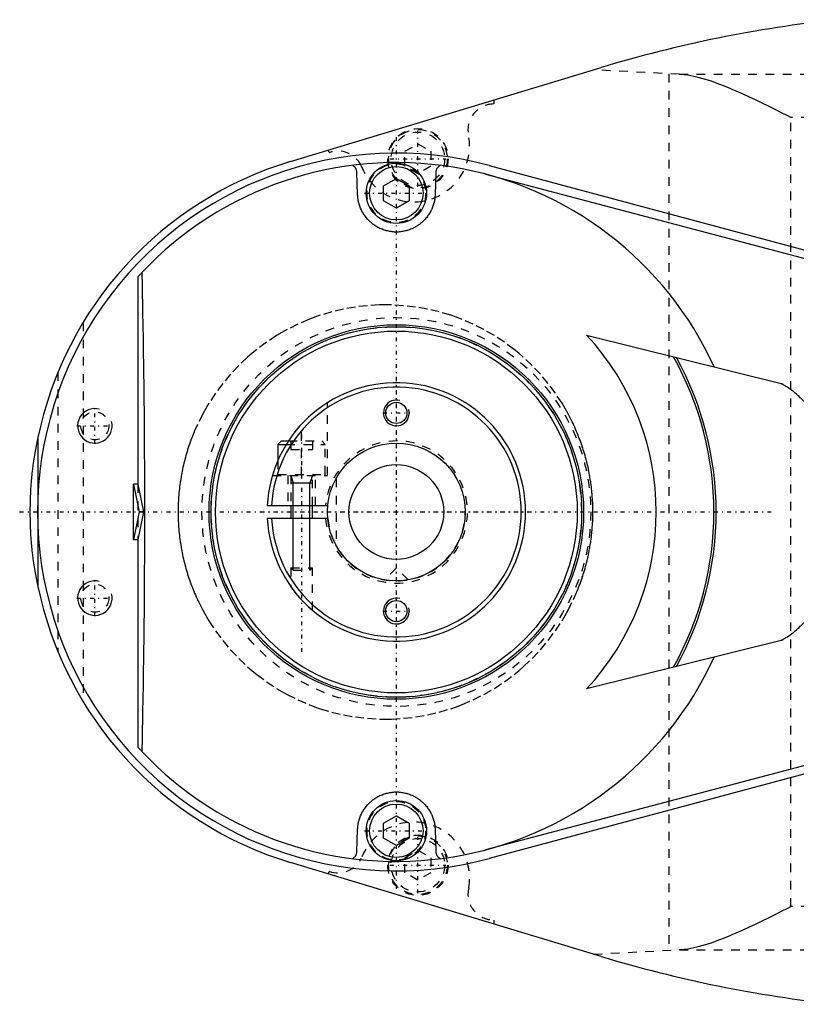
# Model space of a CAD drawing. Extents: x -394 to 171, y -70 to 70.
# Tile 1 of 5: x -394 to -304, y -57 to 57. Entities that reach past the tile are written whole.
import ezdxf

# ---------------------------------------------------------------- set-up
doc = ezdxf.new("R2010")
doc.units = 0
doc.linetypes.add('CENTER', pattern=[1.5, 0.45, -0.5, 0.05, -0.5])
doc.linetypes.add('DASHED', pattern=[2, 1, -1])
for name, color, linetype in [('AM_0', 7, 'CONTINUOUS'), ('AM_10', 7, 'CONTINUOUS'), ('AM_3', 7, 'DASHED'), ('AM_7', 7, 'CENTER')]:
    doc.layers.add(name, color=color, linetype=linetype)

msp = doc.modelspace()

# ---------------------------------------------------------------- linework, layer by layer
at = {"layer": 'AM_0', "color": 7, "linetype": 'CONTINUOUS'}
for p, q in [((-362.3, 40.68), (-326.23, 51.58)), ((-339.22, 40.23), (-292.41, 27.68)), ((-354.5, 36.87), (-354.57, 39.39)), ((-345.43, 39.39), (-345.5, 36.87)), ((-339.65, 39.22), (-292.45, 26.75)), ((-351.5, 37.87), (-350, 38.73)), ((-351.5, 36.13), (-351.5, 37.87)), ((-350, 38.73), (-348.5, 37.87)), ((-348.5, 37.87), (-348.5, 36.13)), ((-350, 35.27), (-351.5, 36.13)), ((-348.5, 36.13), (-350, 35.27)), ((-380, 27.3), (-379.55, 27.78)), ((-380, 27.3), (-380, 3.23)), ((-327.92, 20.54), (-305.34, 14.91)), ((-391.64, 8.48), (-391.64, 0.16)), ((-363.35, 8.25), (-363.75, 7.85)), ((-363.35, 8.25), (-362.53, 8.25)), ((-363.75, 7.85), (-363.75, 5.99)), ((-363.75, 7.85), (-362.78, 7.85)), ((-380.5, -3.23), (-380.5, 3.23)), ((-380, 3.23), (-380.5, 3.23)), ((-380.5, 3.23), (-379.87, 0)), ((-380, 3.23), (-379.37, 0)), ((-379.87, 0), (-380.5, -3.23)), ((-379.37, 0), (-379.87, 0)), ((-364.98, 0.75), (-357.96, 0.75)), ((-362.25, 0.75), (-362.25, -0.75)), ((-359.75, -0.75), (-359.75, 0.75)), ((-391.64, -0.16), (-391.64, -8.48)), ((-379.37, 0), (-380, -3.23)), ((-357.96, -0.75), (-364.98, -0.75)), ((-380, -3.23), (-380.5, -3.23)), ((-380, -3.23), (-380, -27.3)), ((-305.34, -14.91), (-327.92, -20.54)), ((-379.55, -27.78), (-380, -27.3)), ((-292.45, -26.75), (-339.65, -39.22)), ((-292.41, -27.68), (-339.22, -40.23)), ((-351.5, -36.13), (-350, -35.27)), ((-350, -35.27), (-348.5, -36.13)), ((-351.5, -37.87), (-351.5, -36.13)), ((-348.5, -36.13), (-348.5, -37.87)), ((-354.57, -39.39), (-354.5, -36.87)), ((-345.5, -36.87), (-345.43, -39.39)), ((-350, -38.73), (-351.5, -37.87)), ((-348.5, -37.87), (-350, -38.73)), ((-326.23, -51.58), (-362.3, -40.68))]:
    msp.add_line(p, q, dxfattribs=at)
for points in [[(-354.57, 39.39, 0), (-354.57, 39.42, 0), (-354.58, 39.47, 0), (-354.58, 39.53, 0), (-354.59, 39.56, 0), (-354.6, 39.58, 0), (-354.61, 39.64, 0), (-354.63, 39.69, 0), (-354.65, 39.75, 0), (-354.67, 39.8, 0), (-354.7, 39.85, 0), (-354.71, 39.87, 0), (-354.73, 39.9, 0), (-354.76, 39.95, 0), (-354.8, 39.99, 0), (-354.83, 40.04, 0), (-354.87, 40.08, 0), (-354.92, 40.12, 0), (-354.94, 40.14, 0), (-354.97, 40.16, 0), (-355.01, 40.19, 0), (-355.07, 40.22, 0), (-355.09, 40.24, 0)], [(-344.91, 40.24, 0), (-344.93, 40.22, 0), (-344.99, 40.19, 0), (-345.04, 40.16, 0), (-345.06, 40.14, 0), (-345.08, 40.12, 0), (-345.12, 40.08, 0), (-345.17, 40.04, 0), (-345.2, 39.99, 0), (-345.24, 39.95, 0), (-345.27, 39.9, 0), (-345.29, 39.87, 0), (-345.3, 39.85, 0), (-345.33, 39.8, 0), (-345.35, 39.75, 0), (-345.37, 39.69, 0), (-345.39, 39.64, 0), (-345.4, 39.58, 0), (-345.41, 39.56, 0), (-345.42, 39.53, 0), (-345.42, 39.47, 0), (-345.43, 39.42, 0), (-345.43, 39.39, 0)], [(-345.5, 36.87, 0), (-345.5, 36.81, 0), (-345.51, 36.69, 0), (-345.52, 36.57, 0), (-345.53, 36.51, 0), (-345.53, 36.44, 0), (-345.55, 36.32, 0), (-345.57, 36.2, 0), (-345.59, 36.08, 0), (-345.62, 35.96, 0), (-345.65, 35.85, 0), (-345.67, 35.79, 0), (-345.68, 35.73, 0), (-345.72, 35.61, 0), (-345.76, 35.49, 0), (-345.8, 35.38, 0), (-345.85, 35.26, 0), (-345.9, 35.15, 0), (-345.92, 35.09, 0), (-345.95, 35.04, 0), (-346.01, 34.93, 0), (-346.06, 34.82, 0), (-346.09, 34.76, 0), (-346.13, 34.71, 0), (-346.19, 34.6, 0), (-346.26, 34.5, 0), (-346.29, 34.45, 0), (-346.33, 34.4, 0), (-346.4, 34.29, 0), (-346.48, 34.19, 0), (-346.56, 34.1, 0), (-346.65, 34, 0), (-346.73, 33.91, 0), (-346.78, 33.86, 0), (-346.82, 33.82, 0), (-346.91, 33.73, 0), (-347.01, 33.64, 0), (-347.1, 33.56, 0), (-347.21, 33.47, 0), (-347.31, 33.39, 0), (-347.36, 33.36, 0), (-347.41, 33.32, 0), (-347.52, 33.24, 0), (-347.63, 33.17, 0), (-347.75, 33.11, 0), (-347.86, 33.04, 0), (-347.98, 32.98, 0), (-348.04, 32.95, 0), (-348.1, 32.92, 0), (-348.22, 32.87, 0), (-348.34, 32.82, 0), (-348.47, 32.77, 0), (-348.6, 32.72, 0), (-348.72, 32.68, 0), (-348.79, 32.67, 0), (-348.85, 32.65, 0), (-348.99, 32.62, 0), (-349.12, 32.59, 0), (-349.25, 32.56, 0), (-349.39, 32.54, 0), (-349.52, 32.53, 0), (-349.59, 32.52, 0), (-349.66, 32.51, 0), (-349.79, 32.5, 0), (-349.93, 32.5, 0), (-350, 32.5, 0), (-350.07, 32.5, 0), (-350.2, 32.5, 0), (-350.34, 32.51, 0), (-350.41, 32.52, 0), (-350.48, 32.53, 0), (-350.61, 32.54, 0), (-350.75, 32.56, 0), (-350.88, 32.59, 0), (-351.01, 32.62, 0), (-351.15, 32.65, 0), (-351.21, 32.67, 0), (-351.28, 32.68, 0), (-351.4, 32.72, 0), (-351.53, 32.77, 0), (-351.66, 32.82, 0), (-351.78, 32.87, 0), (-351.9, 32.92, 0), (-351.96, 32.95, 0), (-352.02, 32.98, 0), (-352.14, 33.04, 0), (-352.25, 33.11, 0), (-352.37, 33.17, 0), (-352.48, 33.24, 0), (-352.59, 33.32, 0), (-352.64, 33.36, 0), (-352.69, 33.39, 0), (-352.79, 33.47, 0), (-352.89, 33.55, 0), (-352.99, 33.64, 0), (-353.09, 33.73, 0), (-353.18, 33.82, 0), (-353.22, 33.86, 0), (-353.27, 33.91, 0), (-353.35, 34, 0), (-353.44, 34.1, 0), (-353.52, 34.19, 0), (-353.6, 34.29, 0), (-353.67, 34.4, 0), (-353.71, 34.45, 0), (-353.74, 34.5, 0), (-353.81, 34.6, 0), (-353.87, 34.71, 0), (-353.91, 34.76, 0), (-353.94, 34.82, 0), (-353.99, 34.93, 0), (-354.05, 35.04, 0), (-354.08, 35.09, 0), (-354.1, 35.15, 0), (-354.15, 35.26, 0), (-354.2, 35.38, 0), (-354.24, 35.49, 0), (-354.28, 35.61, 0), (-354.32, 35.73, 0), (-354.33, 35.79, 0), (-354.35, 35.85, 0), (-354.38, 35.96, 0), (-354.41, 36.08, 0), (-354.43, 36.2, 0), (-354.45, 36.32, 0), (-354.47, 36.44, 0), (-354.47, 36.51, 0), (-354.48, 36.57, 0), (-354.49, 36.69, 0), (-354.5, 36.81, 0), (-354.5, 36.87, 0)], [(-379.55, 27.78, 0), (-379.52, 26.26, 0), (-379.46, 23.19, 0), (-379.41, 20.09, 0), (-379.39, 18.54, 0), (-379.37, 16.98, 0), (-379.33, 13.86, 0), (-379.29, 10.74, 0), (-379.27, 7.64, 0), (-379.25, 4.55, 0), (-379.24, 1.51, 0), (-379.24, 0, 0), (-379.24, -1.51, 0), (-379.25, -4.55, 0), (-379.27, -7.64, 0), (-379.29, -10.74, 0), (-379.33, -13.86, 0), (-379.37, -16.98, 0), (-379.39, -18.54, 0), (-379.41, -20.09, 0), (-379.46, -23.19, 0), (-379.52, -26.26, 0), (-379.55, -27.78, 0)], [(-302.63, 12.78, 0), (-302.7, 12.85, 0), (-302.83, 12.99, 0), (-302.97, 13.14, 0), (-303.04, 13.21, 0), (-303.11, 13.27, 0), (-303.25, 13.41, 0), (-303.39, 13.54, 0), (-303.54, 13.67, 0), (-303.69, 13.8, 0), (-303.83, 13.92, 0), (-303.91, 13.98, 0), (-303.99, 14.04, 0), (-304.14, 14.15, 0), (-304.3, 14.26, 0), (-304.45, 14.37, 0), (-304.61, 14.48, 0), (-304.77, 14.58, 0), (-304.85, 14.63, 0), (-304.93, 14.68, 0), (-305.09, 14.77, 0), (-305.26, 14.86, 0), (-305.34, 14.91, 0)], [(-392.5, 0, 0), (-392.5, 0.01, 0), (-392.5, 0.02, 0), (-392.5, 0.03, 0), (-392.5, 0.04, 0), (-392.5, 0.05, 0), (-392.5, 0.06, 0), (-392.5, 0.07, 0), (-392.5, 0.09, 0), (-392.5, 0.1, 0), (-392.5, 0.11, 0), (-392.5, 0.12, 0), (-392.5, 0.13, 0), (-392.5, 0.14, 0), (-392.5, 0.15, 0), (-392.5, 0.16, 0), (-392.5, 0.18, 0), (-392.5, 0.19, 0), (-392.5, 0.2, 0), (-392.5, 0.2, 0), (-392.5, 0.22, 0), (-392.5, 0.23, 0), (-392.5, 0.24, 0), (-392.5, 0.24, 0), (-392.5, 0.26, 0), (-392.5, 0.27, 0), (-392.5, 0.28, 0), (-392.5, 0.28, 0), (-392.5, 0.3, 0), (-392.5, 0.31, 0), (-392.5, 0.32, 0), (-392.5, 0.34, 0), (-392.5, 0.35, 0), (-392.5, 0.36, 0), (-392.5, 0.36, 0), (-392.5, 0.38, 0), (-392.5, 0.39, 0), (-392.5, 0.4, 0), (-392.5, 0.42, 0), (-392.5, 0.43, 0), (-392.5, 0.43, 0), (-392.5, 0.44, 0), (-392.5, 0.45, 0), (-392.5, 0.47, 0), (-392.5, 0.48, 0), (-392.5, 0.49, 0), (-392.5, 0.51, 0), (-392.5, 0.51, 0), (-392.5, 0.52, 0), (-392.5, 0.53, 0), (-392.5, 0.55, 0), (-392.5, 0.59, 0), (-392.49, 0.67, 0), (-392.49, 0.71, 0), (-392.49, 0.75, 0), (-392.49, 0.83, 0), (-392.49, 0.91, 0), (-392.49, 0.99, 0), (-392.49, 1.07, 0), (-392.48, 1.15, 0), (-392.48, 1.19, 0), (-392.48, 1.23, 0), (-392.48, 1.3, 0), (-392.48, 1.38, 0), (-392.48, 1.42, 0), (-392.47, 1.46, 0), (-392.47, 1.54, 0), (-392.47, 1.62, 0), (-392.47, 1.66, 0), (-392.47, 1.7, 0), (-392.46, 1.78, 0), (-392.46, 1.86, 0), (-392.46, 1.94, 0), (-392.45, 2.02, 0), (-392.45, 2.09, 0), (-392.45, 2.13, 0), (-392.44, 2.17, 0), (-392.44, 2.25, 0), (-392.44, 2.33, 0), (-392.42, 2.61, 0), (-392.39, 3.08, 0), (-392.35, 3.55, 0), (-392.31, 4.03, 0), (-392.29, 4.26, 0), (-392.26, 4.5, 0), (-392.21, 4.97, 0), (-392.15, 5.44, 0), (-391.91, 7.08, 0), (-391.64, 8.48, 0)], [(-391.64, -8.48, 0), (-391.91, -7.08, 0), (-392.15, -5.44, 0), (-392.21, -4.97, 0), (-392.26, -4.5, 0), (-392.29, -4.26, 0), (-392.31, -4.03, 0), (-392.35, -3.55, 0), (-392.39, -3.08, 0), (-392.42, -2.61, 0), (-392.45, -2.13, 0), (-392.46, -1.86, 0), (-392.46, -1.78, 0), (-392.47, -1.7, 0), (-392.47, -1.66, 0), (-392.47, -1.62, 0), (-392.47, -1.54, 0), (-392.47, -1.46, 0), (-392.48, -1.42, 0), (-392.48, -1.38, 0), (-392.48, -1.3, 0), (-392.48, -1.23, 0), (-392.48, -1.19, 0), (-392.48, -1.15, 0), (-392.49, -1.07, 0), (-392.49, -0.99, 0), (-392.49, -0.91, 0), (-392.49, -0.83, 0), (-392.49, -0.75, 0), (-392.49, -0.71, 0), (-392.49, -0.67, 0), (-392.5, -0.59, 0), (-392.5, -0.55, 0), (-392.5, -0.53, 0), (-392.5, -0.52, 0), (-392.5, -0.51, 0), (-392.5, -0.51, 0), (-392.5, -0.49, 0), (-392.5, -0.48, 0), (-392.5, -0.47, 0), (-392.5, -0.45, 0), (-392.5, -0.44, 0), (-392.5, -0.43, 0), (-392.5, -0.43, 0), (-392.5, -0.42, 0), (-392.5, -0.4, 0), (-392.5, -0.39, 0), (-392.5, -0.38, 0), (-392.5, -0.36, 0), (-392.5, -0.36, 0), (-392.5, -0.35, 0), (-392.5, -0.34, 0), (-392.5, -0.32, 0), (-392.5, -0.31, 0), (-392.5, -0.3, 0), (-392.5, -0.28, 0), (-392.5, -0.28, 0), (-392.5, -0.27, 0), (-392.5, -0.26, 0), (-392.5, -0.24, 0), (-392.5, -0.24, 0), (-392.5, -0.23, 0), (-392.5, -0.22, 0), (-392.5, -0.2, 0), (-392.5, -0.2, 0), (-392.5, -0.19, 0), (-392.5, -0.18, 0), (-392.5, -0.16, 0), (-392.5, -0.15, 0), (-392.5, -0.14, 0), (-392.5, -0.13, 0), (-392.5, -0.12, 0), (-392.5, -0.11, 0), (-392.5, -0.1, 0), (-392.5, -0.09, 0), (-392.5, -0.07, 0), (-392.5, -0.06, 0), (-392.5, -0.05, 0), (-392.5, -0.04, 0), (-392.5, -0.03, 0), (-392.5, -0.02, 0), (-392.5, -0.01, 0), (-392.5, 0, 0)], [(-359.75, -11.4, 0), (-359.75, -11.4, 0), (-359.75, -11.4, 0), (-359.75, -11.39, 0), (-359.76, -11.39, 0), (-359.76, -11.39, 0), (-359.77, -11.39, 0), (-359.77, -11.38, 0), (-359.78, -11.37, 0), (-359.79, -11.36, 0), (-359.81, -11.35, 0), (-359.81, -11.34, 0), (-359.82, -11.34, 0), (-359.84, -11.32, 0), (-359.85, -11.31, 0), (-359.87, -11.29, 0), (-359.89, -11.28, 0), (-359.91, -11.26, 0), (-359.92, -11.25, 0), (-359.93, -11.24, 0), (-359.95, -11.22, 0), (-359.98, -11.2, 0), (-359.99, -11.19, 0), (-360, -11.18, 0), (-360.02, -11.16, 0), (-360.05, -11.14, 0), (-360.06, -11.13, 0), (-360.07, -11.11, 0), (-360.1, -11.09, 0), (-360.13, -11.07, 0), (-360.15, -11.04, 0), (-360.18, -11.02, 0), (-360.21, -10.99, 0), (-360.22, -10.98, 0), (-360.24, -10.96, 0), (-360.27, -10.94, 0), (-360.3, -10.91, 0), (-360.33, -10.88, 0), (-360.36, -10.85, 0), (-360.39, -10.82, 0), (-360.4, -10.81, 0), (-360.42, -10.79, 0), (-360.45, -10.76, 0), (-360.48, -10.73, 0), (-360.51, -10.7, 0), (-360.55, -10.67, 0), (-360.58, -10.64, 0), (-360.59, -10.62, 0), (-360.61, -10.6, 0), (-360.64, -10.57, 0), (-360.67, -10.54, 0), (-360.71, -10.51, 0), (-360.74, -10.47, 0), (-360.77, -10.44, 0), (-360.79, -10.42, 0), (-360.8, -10.41, 0), (-360.83, -10.37, 0), (-360.87, -10.34, 0), (-360.9, -10.31, 0), (-360.93, -10.27, 0), (-360.96, -10.24, 0), (-360.97, -10.23, 0), (-360.99, -10.21, 0), (-361.02, -10.18, 0), (-361.05, -10.15, 0), (-361.06, -10.13, 0), (-361.08, -10.11, 0), (-361.11, -10.08, 0), (-361.14, -10.05, 0), (-361.15, -10.03, 0), (-361.17, -10.01, 0), (-361.2, -9.98, 0), (-361.23, -9.94, 0), (-361.26, -9.91, 0), (-361.29, -9.87, 0), (-361.32, -9.84, 0), (-361.34, -9.82, 0), (-361.35, -9.8, 0), (-361.38, -9.77, 0), (-361.41, -9.74, 0), (-361.44, -9.7, 0), (-361.47, -9.67, 0), (-361.5, -9.63, 0), (-361.51, -9.61, 0), (-361.53, -9.6, 0), (-361.56, -9.56, 0), (-361.59, -9.53, 0), (-361.61, -9.49, 0), (-361.64, -9.46, 0), (-361.67, -9.42, 0), (-361.68, -9.41, 0), (-361.7, -9.39, 0), (-361.72, -9.36, 0), (-361.75, -9.32, 0), (-361.78, -9.29, 0), (-361.8, -9.26, 0), (-361.83, -9.23, 0), (-361.84, -9.21, 0), (-361.85, -9.2, 0), (-361.87, -9.17, 0), (-361.9, -9.14, 0), (-361.92, -9.11, 0), (-361.94, -9.08, 0), (-361.96, -9.05, 0), (-361.97, -9.03, 0), (-361.98, -9.02, 0), (-362.01, -8.99, 0), (-362.03, -8.96, 0), (-362.04, -8.95, 0), (-362.05, -8.94, 0), (-362.07, -8.91, 0), (-362.09, -8.88, 0), (-362.1, -8.87, 0), (-362.1, -8.86, 0), (-362.12, -8.83, 0), (-362.14, -8.81, 0), (-362.16, -8.79, 0), (-362.17, -8.77, 0), (-362.18, -8.75, 0), (-362.19, -8.74, 0), (-362.2, -8.73, 0), (-362.21, -8.72, 0), (-362.22, -8.7, 0), (-362.23, -8.69, 0), (-362.23, -8.68, 0), (-362.24, -8.67, 0), (-362.24, -8.67, 0), (-362.25, -8.66, 0), (-362.25, -8.66, 0), (-362.25, -8.66, 0), (-362.25, -8.66, 0)], [(-305.34, -14.91, 0), (-305.26, -14.86, 0), (-305.09, -14.77, 0), (-304.93, -14.68, 0), (-304.85, -14.63, 0), (-304.77, -14.58, 0), (-304.61, -14.48, 0), (-304.45, -14.37, 0), (-304.3, -14.26, 0), (-304.14, -14.15, 0), (-303.99, -14.04, 0), (-303.91, -13.98, 0), (-303.83, -13.92, 0), (-303.69, -13.8, 0), (-303.54, -13.67, 0), (-303.39, -13.54, 0), (-303.25, -13.41, 0), (-303.11, -13.27, 0), (-303.04, -13.21, 0), (-302.97, -13.14, 0), (-302.83, -12.99, 0), (-302.7, -12.85, 0), (-302.63, -12.78, 0)], [(-354.5, -36.87, 0), (-354.5, -36.81, 0), (-354.49, -36.69, 0), (-354.48, -36.57, 0), (-354.47, -36.51, 0), (-354.47, -36.44, 0), (-354.45, -36.32, 0), (-354.43, -36.2, 0), (-354.41, -36.08, 0), (-354.38, -35.96, 0), (-354.35, -35.85, 0), (-354.33, -35.79, 0), (-354.32, -35.73, 0), (-354.28, -35.61, 0), (-354.24, -35.49, 0), (-354.2, -35.38, 0), (-354.15, -35.26, 0), (-354.1, -35.15, 0), (-354.08, -35.09, 0), (-354.05, -35.04, 0), (-353.99, -34.93, 0), (-353.94, -34.82, 0), (-353.91, -34.76, 0), (-353.87, -34.71, 0), (-353.81, -34.6, 0), (-353.74, -34.5, 0), (-353.71, -34.45, 0), (-353.67, -34.4, 0), (-353.6, -34.29, 0), (-353.52, -34.19, 0), (-353.44, -34.1, 0), (-353.35, -34, 0), (-353.27, -33.91, 0), (-353.22, -33.86, 0), (-353.18, -33.82, 0), (-353.09, -33.73, 0), (-352.99, -33.64, 0), (-352.9, -33.56, 0), (-352.79, -33.47, 0), (-352.69, -33.39, 0), (-352.64, -33.36, 0), (-352.59, -33.32, 0), (-352.48, -33.24, 0), (-352.37, -33.17, 0), (-352.25, -33.11, 0), (-352.14, -33.04, 0), (-352.02, -32.98, 0), (-351.96, -32.95, 0), (-351.9, -32.92, 0), (-351.78, -32.87, 0), (-351.66, -32.82, 0), (-351.53, -32.77, 0), (-351.4, -32.72, 0), (-351.28, -32.68, 0), (-351.21, -32.67, 0), (-351.15, -32.65, 0), (-351.01, -32.62, 0), (-350.88, -32.59, 0), (-350.75, -32.56, 0), (-350.61, -32.54, 0), (-350.48, -32.53, 0), (-350.41, -32.52, 0), (-350.34, -32.51, 0), (-350.21, -32.5, 0), (-350.07, -32.5, 0), (-350, -32.5, 0), (-349.93, -32.5, 0), (-349.8, -32.5, 0), (-349.66, -32.51, 0), (-349.59, -32.52, 0), (-349.52, -32.53, 0), (-349.39, -32.54, 0), (-349.25, -32.56, 0), (-349.12, -32.59, 0), (-348.99, -32.62, 0), (-348.85, -32.65, 0), (-348.79, -32.67, 0), (-348.72, -32.68, 0), (-348.6, -32.72, 0), (-348.47, -32.77, 0), (-348.34, -32.82, 0), (-348.22, -32.87, 0), (-348.1, -32.92, 0), (-348.04, -32.95, 0), (-347.98, -32.98, 0), (-347.86, -33.04, 0), (-347.75, -33.11, 0), (-347.63, -33.17, 0), (-347.52, -33.24, 0), (-347.41, -33.32, 0), (-347.36, -33.36, 0), (-347.31, -33.39, 0), (-347.21, -33.47, 0), (-347.11, -33.55, 0), (-347.01, -33.64, 0), (-346.91, -33.73, 0), (-346.82, -33.82, 0), (-346.78, -33.86, 0), (-346.73, -33.91, 0), (-346.65, -34, 0), (-346.56, -34.1, 0), (-346.48, -34.19, 0), (-346.4, -34.29, 0), (-346.33, -34.4, 0), (-346.29, -34.45, 0), (-346.26, -34.5, 0), (-346.19, -34.6, 0), (-346.13, -34.71, 0), (-346.09, -34.76, 0), (-346.06, -34.82, 0), (-346.01, -34.93, 0), (-345.95, -35.04, 0), (-345.92, -35.09, 0), (-345.9, -35.15, 0), (-345.85, -35.26, 0), (-345.8, -35.38, 0), (-345.76, -35.49, 0), (-345.72, -35.61, 0), (-345.68, -35.73, 0), (-345.67, -35.79, 0), (-345.65, -35.85, 0), (-345.62, -35.96, 0), (-345.59, -36.08, 0), (-345.57, -36.2, 0), (-345.55, -36.32, 0), (-345.53, -36.44, 0), (-345.53, -36.51, 0), (-345.52, -36.57, 0), (-345.51, -36.69, 0), (-345.5, -36.81, 0), (-345.5, -36.87, 0)], [(-355.09, -40.24, 0), (-355.07, -40.22, 0), (-355.01, -40.19, 0), (-354.97, -40.16, 0), (-354.94, -40.14, 0), (-354.92, -40.12, 0), (-354.88, -40.08, 0), (-354.83, -40.04, 0), (-354.8, -39.99, 0), (-354.76, -39.95, 0), (-354.73, -39.9, 0), (-354.71, -39.87, 0), (-354.7, -39.85, 0), (-354.67, -39.8, 0), (-354.65, -39.75, 0), (-354.63, -39.69, 0), (-354.61, -39.64, 0), (-354.6, -39.58, 0), (-354.59, -39.56, 0), (-354.58, -39.53, 0), (-354.58, -39.47, 0), (-354.57, -39.42, 0), (-354.57, -39.39, 0)], [(-345.43, -39.39, 0), (-345.43, -39.42, 0), (-345.42, -39.47, 0), (-345.42, -39.53, 0), (-345.41, -39.56, 0), (-345.4, -39.58, 0), (-345.39, -39.64, 0), (-345.37, -39.69, 0), (-345.35, -39.75, 0), (-345.33, -39.8, 0), (-345.3, -39.85, 0), (-345.29, -39.87, 0), (-345.27, -39.9, 0), (-345.24, -39.95, 0), (-345.2, -39.99, 0), (-345.17, -40.04, 0), (-345.13, -40.08, 0), (-345.08, -40.12, 0), (-345.06, -40.14, 0), (-345.04, -40.16, 0), (-344.99, -40.19, 0), (-344.93, -40.22, 0), (-344.91, -40.24, 0)]]:
    msp.add_polyline3d(points, dxfattribs=at)
for centre, radius in [((-350, 37), 3.5), ((-350, 37), 3.1), ((-350, 0), 21.74), ((-350, 0), 21.51), ((-350, 0), 21), ((-350, 11.5), 1.23), ((-350, 0), 8), ((-350, 0), 5.5), ((-350, -11.5), 1.23), ((-350, -37), 3.5), ((-350, -37), 3.1)]:
    msp.add_circle(centre, radius, dxfattribs=at)
for centre, radius, start, end in [((-282.83, -92), 150, 96.1215, 106.8188), ((-350, 0), 41.65, 74.9953, 285.0047), ((-350, 0), 42.5, 106.8188, 168.4858), ((-350, 0), 40.56, 24.5423, 136.7643), ((-350, 0), 30.16, 317.0811, 42.9189), ((-350, 0), 36.87, 330.7387, 29.2613), ((-350, 0), 37.13, 331.1086, 28.8914), ((-350, 0), 15, 182.866, 177.134), ((-350, 0), 14.5, 182.9649, 177.0351), ((-350, 0), 42.5, 191.5142, 253.1812), ((-350, 0), 40.56, 223.2357, 335.4577), ((-282.83, 92), 150, 253.1812, 263.8785)]:
    msp.add_arc(centre, radius, start, end, dxfattribs=at)
at = {"layer": 'AM_10', "color": 7, "linetype": 'CONTINUOUS'}
for p, q in [((-362.25, 4.25), (-361.97, 3.4)), ((-359.75, 4.25), (-360.03, 3.4)), ((-362.25, 3.4), (-359.75, 3.4)), ((-361.97, -6.75), (-361.97, 3.4)), ((-360.03, -6.75), (-360.03, 3.4))]:
    msp.add_line(p, q, dxfattribs=at)
for centre, radius in [((-350, 11.5), 1.5), ((-385, 10), 2), ((-385, -10), 2), ((-350, -11.5), 1.5)]:
    msp.add_arc(centre, radius, 75, 15, dxfattribs=at)
at = {"layer": 'AM_3', "color": 6, "linetype": 'DASHED'}
for p, q in [((-317.14, 50.81), (-327.09, 51.32)), ((-318.36, 50.87), (-318.36, -50.87)), ((-317.14, 50.81), (-224.27, 50.81)), ((-338.69, 47.82), (-338.69, 47.36)), ((-196.02, 45.81), (-304.21, 45.81)), ((-304.21, -45.81), (-304.21, 45.81)), ((-349, 41.87), (-347.5, 42.73)), ((-347.5, 42.73), (-346, 41.87)), ((-357.81, 41.71), (-357.91, 42.01)), ((-349, 40.13), (-349, 41.87)), ((-346, 41.87), (-346, 40.13)), ((-347.5, 39.27), (-349, 40.13)), ((-346, 40.13), (-347.5, 39.27)), ((-386.36, 22), (-386.36, -22)), ((-389.28, 16.22), (-389.28, -16.22)), ((-313.1, 16.84), (-313.11, 16.85)), ((-358, 4.25), (-358, 12.69)), ((-361, 4.25), (-361, 10.2)), ((-362.53, 8.25), (-358.65, 8.25)), ((-362.25, 8.25), (-362.25, 7.25)), ((-359.75, 8.25), (-359.75, 7.25)), ((-358.25, 7.85), (-358.65, 8.25)), ((-362.78, 7.85), (-358.25, 7.85)), ((-362.25, 7.25), (-359.75, 7.25)), ((-358.25, 4.35), (-358.25, 7.85)), ((-363.75, 5.99), (-363.75, 4.35)), ((-364.39, 4.25), (-358, 4.25)), ((-363.75, 4.35), (-358.25, 4.35)), ((-362.6, 4.25), (-362.6, 0.75)), ((-362.25, 4.25), (-362.25, 0.75)), ((-359.75, 0.75), (-359.75, 4.25)), ((-359.4, 0.75), (-359.4, 4.25)), ((-357, 3.87), (-357, -3.87)), ((-380, 3.23), (-380, -3.23)), ((-391.64, 0.16), (-391.64, -0.16)), ((-362.25, -6.47), (-362.25, -8.66)), ((-362.25, -6.47), (-361.97, -6.75)), ((-362.25, -6.47), (-359.75, -6.47)), ((-361.97, -6.75), (-360.03, -6.75)), ((-360.03, -6.75), (-359.75, -6.47)), ((-359.75, -11.4), (-359.75, -6.47)), ((-350, -6.5), (-351.38, -7.88)), ((-348.62, -7.88), (-350, -6.5)), ((-313.11, -16.85), (-313.1, -16.84)), ((-349, -40.13), (-347.5, -39.27)), ((-347.5, -39.27), (-346, -40.13)), ((-349, -41.87), (-349, -40.13)), ((-346, -40.13), (-346, -41.87)), ((-357.91, -42.01), (-357.81, -41.71)), ((-347.5, -42.73), (-349, -41.87)), ((-346, -41.87), (-347.5, -42.73)), ((-196.02, -45.81), (-304.21, -45.81)), ((-338.69, -47.36), (-338.69, -47.82)), ((-327.09, -51.32), (-317.14, -50.81)), ((-317.14, -50.81), (-224.27, -50.81))]:
    msp.add_line(p, q, dxfattribs=at)
for points in [[(-304.21, 45.81, 0), (-304.57, 45.99, 0), (-305.3, 46.35, 0), (-306.04, 46.72, 0), (-306.41, 46.91, 0), (-306.79, 47.09, 0), (-307.55, 47.46, 0), (-308.31, 47.83, 0), (-309.07, 48.18, 0), (-309.83, 48.53, 0), (-310.57, 48.86, 0), (-310.94, 49.02, 0), (-311.31, 49.18, 0), (-312.03, 49.47, 0), (-312.74, 49.74, 0), (-313.42, 49.99, 0), (-314.1, 50.21, 0), (-314.79, 50.41, 0), (-315.13, 50.49, 0), (-315.48, 50.57, 0), (-316.16, 50.7, 0), (-316.55, 50.76, 0), (-316.65, 50.77, 0), (-316.76, 50.78, 0), (-316.82, 50.79, 0), (-316.87, 50.79, 0), (-316.98, 50.8, 0), (-317.09, 50.8, 0), (-317.14, 50.81, 0)], [(-375.34, 0, 0), (-375.34, -0.12, 0), (-375.34, -0.35, 0), (-375.34, -0.58, 0), (-375.33, -0.7, 0), (-375.33, -0.82, 0), (-375.32, -1.05, 0), (-375.31, -1.28, 0), (-375.29, -1.51, 0), (-375.28, -1.75, 0), (-375.26, -1.98, 0), (-375.25, -2.1, 0), (-375.24, -2.21, 0), (-375.22, -2.44, 0), (-375.19, -2.68, 0), (-375.17, -2.91, 0), (-375.14, -3.14, 0), (-375.1, -3.37, 0), (-375.09, -3.49, 0), (-375.07, -3.6, 0), (-375.03, -3.83, 0), (-375, -4.06, 0), (-374.98, -4.18, 0), (-374.96, -4.29, 0), (-374.91, -4.52, 0), (-374.87, -4.75, 0), (-374.84, -4.86, 0), (-374.82, -4.98, 0), (-374.77, -5.2, 0), (-374.72, -5.43, 0), (-374.67, -5.66, 0), (-374.61, -5.89, 0), (-374.55, -6.11, 0), (-374.52, -6.22, 0), (-374.49, -6.34, 0), (-374.43, -6.56, 0), (-374.36, -6.78, 0), (-374.3, -7.01, 0), (-374.23, -7.23, 0), (-374.16, -7.45, 0), (-374.12, -7.56, 0), (-374.08, -7.67, 0), (-374.01, -7.89, 0), (-373.93, -8.11, 0), (-373.85, -8.33, 0), (-373.77, -8.55, 0), (-373.68, -8.77, 0), (-373.64, -8.88, 0), (-373.6, -8.99, 0), (-373.51, -9.2, 0), (-373.42, -9.42, 0), (-373.33, -9.63, 0), (-373.23, -9.84, 0), (-373.14, -10.06, 0), (-373.09, -10.16, 0), (-373.04, -10.27, 0), (-372.94, -10.48, 0), (-372.83, -10.69, 0), (-372.46, -11.41, 0), (-372.12, -12.02, 0), (-371.76, -12.62, 0), (-370.99, -13.79, 0), (-370.15, -14.91, 0), (-369.25, -15.99, 0), (-368.29, -17, 0), (-367.27, -17.96, 0), (-366.74, -18.42, 0), (-366.2, -18.86, 0), (-365.07, -19.7, 0), (-363.9, -20.47, 0), (-363.3, -20.82, 0), (-362.69, -21.17, 0), (-361.44, -21.79, 0), (-360.15, -22.35, 0), (-359.5, -22.6, 0), (-358.84, -22.83, 0), (-357.5, -23.23, 0), (-356.13, -23.55, 0), (-354.75, -23.79, 0), (-353.36, -23.95, 0), (-351.96, -24.04, 0), (-351.26, -24.05, 0), (-350.56, -24.04, 0), (-349.16, -23.95, 0), (-347.77, -23.79, 0), (-346.39, -23.55, 0), (-345.03, -23.23, 0), (-343.69, -22.83, 0), (-343.03, -22.6, 0), (-342.37, -22.35, 0), (-341.09, -21.79, 0), (-339.84, -21.17, 0), (-338.62, -20.47, 0), (-337.45, -19.7, 0), (-336.33, -18.86, 0), (-335.79, -18.42, 0), (-335.26, -17.96, 0), (-334.24, -17, 0), (-333.28, -15.99, 0), (-332.38, -14.91, 0), (-331.54, -13.79, 0), (-330.77, -12.62, 0), (-330.41, -12.02, 0), (-330.07, -11.41, 0), (-329.44, -10.16, 0), (-329.11, -9.42, 0), (-329.02, -9.2, 0), (-328.93, -8.99, 0), (-328.89, -8.88, 0), (-328.84, -8.77, 0), (-328.76, -8.55, 0), (-328.68, -8.33, 0), (-328.6, -8.11, 0), (-328.52, -7.89, 0), (-328.44, -7.67, 0), (-328.41, -7.56, 0), (-328.37, -7.45, 0), (-328.3, -7.23, 0), (-328.23, -7.01, 0), (-328.16, -6.78, 0), (-328.1, -6.56, 0), (-328.03, -6.34, 0), (-328, -6.22, 0), (-327.97, -6.11, 0), (-327.92, -5.89, 0), (-327.86, -5.66, 0), (-327.81, -5.43, 0), (-327.75, -5.2, 0), (-327.71, -4.98, 0), (-327.68, -4.86, 0), (-327.66, -4.75, 0), (-327.61, -4.52, 0), (-327.57, -4.29, 0), (-327.55, -4.18, 0), (-327.53, -4.06, 0), (-327.49, -3.83, 0), (-327.46, -3.6, 0), (-327.44, -3.49, 0), (-327.42, -3.37, 0), (-327.39, -3.14, 0), (-327.36, -2.91, 0), (-327.33, -2.68, 0), (-327.31, -2.44, 0), (-327.29, -2.21, 0), (-327.28, -2.1, 0), (-327.27, -1.98, 0), (-327.25, -1.75, 0), (-327.23, -1.51, 0), (-327.22, -1.28, 0), (-327.21, -1.05, 0), (-327.2, -0.82, 0), (-327.19, -0.7, 0), (-327.19, -0.58, 0), (-327.19, -0.35, 0), (-327.18, -0.12, 0), (-327.18, 0, 0), (-327.18, 0.12, 0), (-327.19, 0.35, 0), (-327.19, 0.58, 0), (-327.19, 0.7, 0), (-327.2, 0.82, 0), (-327.21, 1.05, 0), (-327.22, 1.28, 0), (-327.23, 1.51, 0), (-327.25, 1.75, 0), (-327.27, 1.98, 0), (-327.28, 2.1, 0), (-327.29, 2.21, 0), (-327.31, 2.44, 0), (-327.33, 2.68, 0), (-327.36, 2.91, 0), (-327.39, 3.14, 0), (-327.42, 3.37, 0), (-327.44, 3.49, 0), (-327.46, 3.6, 0), (-327.49, 3.83, 0), (-327.53, 4.06, 0), (-327.55, 4.18, 0), (-327.57, 4.29, 0), (-327.61, 4.52, 0), (-327.66, 4.75, 0), (-327.68, 4.86, 0), (-327.71, 4.98, 0), (-327.75, 5.2, 0), (-327.81, 5.43, 0), (-327.86, 5.66, 0), (-327.92, 5.89, 0), (-327.97, 6.11, 0), (-328, 6.22, 0), (-328.03, 6.34, 0), (-328.1, 6.56, 0), (-328.16, 6.78, 0), (-328.23, 7.01, 0), (-328.3, 7.23, 0), (-328.37, 7.45, 0), (-328.41, 7.56, 0), (-328.44, 7.67, 0), (-328.52, 7.89, 0), (-328.6, 8.11, 0), (-328.68, 8.33, 0), (-328.76, 8.55, 0), (-328.84, 8.77, 0), (-328.89, 8.88, 0), (-328.93, 8.99, 0), (-329.02, 9.2, 0), (-329.11, 9.42, 0), (-329.2, 9.63, 0), (-329.29, 9.84, 0), (-329.39, 10.06, 0), (-329.44, 10.16, 0), (-329.49, 10.27, 0), (-329.59, 10.48, 0), (-329.69, 10.69, 0), (-330.07, 11.41, 0), (-330.41, 12.02, 0), (-330.77, 12.62, 0), (-331.54, 13.79, 0), (-332.38, 14.91, 0), (-333.28, 15.99, 0), (-334.24, 17, 0), (-335.26, 17.96, 0), (-335.79, 18.42, 0), (-336.33, 18.86, 0), (-337.45, 19.7, 0), (-338.62, 20.47, 0), (-339.84, 21.17, 0), (-341.09, 21.79, 0), (-342.37, 22.35, 0), (-343.03, 22.6, 0), (-343.69, 22.83, 0), (-345.03, 23.23, 0), (-346.39, 23.55, 0), (-347.77, 23.79, 0), (-349.16, 23.95, 0), (-350.56, 24.04, 0), (-351.26, 24.05, 0), (-351.96, 24.04, 0), (-353.36, 23.95, 0), (-354.75, 23.79, 0), (-356.13, 23.55, 0), (-357.5, 23.23, 0), (-358.84, 22.83, 0), (-359.5, 22.6, 0), (-360.15, 22.35, 0), (-361.44, 21.79, 0), (-362.69, 21.17, 0), (-363.3, 20.82, 0), (-363.9, 20.47, 0), (-365.07, 19.7, 0), (-366.2, 18.86, 0), (-366.74, 18.42, 0), (-367.27, 17.96, 0), (-368.29, 17, 0), (-369.25, 15.99, 0), (-370.15, 14.91, 0), (-370.99, 13.79, 0), (-371.76, 12.62, 0), (-372.12, 12.02, 0), (-372.46, 11.41, 0), (-373.09, 10.16, 0), (-373.42, 9.42, 0), (-373.51, 9.2, 0), (-373.6, 8.99, 0), (-373.64, 8.88, 0), (-373.68, 8.77, 0), (-373.77, 8.55, 0), (-373.85, 8.33, 0), (-373.93, 8.11, 0), (-374.01, 7.89, 0), (-374.08, 7.67, 0), (-374.12, 7.56, 0), (-374.16, 7.45, 0), (-374.23, 7.23, 0), (-374.3, 7.01, 0), (-374.36, 6.78, 0), (-374.43, 6.56, 0), (-374.49, 6.34, 0), (-374.52, 6.22, 0), (-374.55, 6.11, 0), (-374.61, 5.89, 0), (-374.67, 5.66, 0), (-374.72, 5.43, 0), (-374.77, 5.2, 0), (-374.82, 4.98, 0), (-374.84, 4.86, 0), (-374.87, 4.75, 0), (-374.91, 4.52, 0), (-374.96, 4.29, 0), (-374.98, 4.18, 0), (-375, 4.06, 0), (-375.03, 3.83, 0), (-375.07, 3.6, 0), (-375.09, 3.49, 0), (-375.1, 3.37, 0), (-375.14, 3.14, 0), (-375.17, 2.91, 0), (-375.19, 2.68, 0), (-375.22, 2.44, 0), (-375.24, 2.21, 0), (-375.25, 2.1, 0), (-375.26, 1.98, 0), (-375.28, 1.75, 0), (-375.29, 1.51, 0), (-375.31, 1.28, 0), (-375.32, 1.05, 0), (-375.33, 0.82, 0), (-375.33, 0.7, 0), (-375.34, 0.58, 0), (-375.34, 0.35, 0), (-375.34, 0.12, 0), (-375.34, 0, 0)], [(-317.14, -50.81, 0), (-317.09, -50.8, 0), (-316.98, -50.8, 0), (-316.87, -50.79, 0), (-316.82, -50.79, 0), (-316.76, -50.78, 0), (-316.65, -50.77, 0), (-316.55, -50.76, 0), (-316.16, -50.7, 0), (-315.48, -50.57, 0), (-315.13, -50.49, 0), (-314.79, -50.41, 0), (-314.1, -50.21, 0), (-313.42, -49.99, 0), (-312.74, -49.74, 0), (-312.03, -49.47, 0), (-311.31, -49.18, 0), (-310.94, -49.02, 0), (-310.57, -48.86, 0), (-309.83, -48.53, 0), (-309.07, -48.18, 0), (-308.31, -47.83, 0), (-307.55, -47.46, 0), (-306.79, -47.09, 0), (-306.41, -46.91, 0), (-306.04, -46.72, 0), (-305.3, -46.35, 0), (-304.57, -45.99, 0), (-304.21, -45.81, 0)]]:
    msp.add_polyline3d(points, dxfattribs=at)
for centre, radius in [((-347.5, 41), 3.5), ((-347.5, 41), 3.4), ((-347.5, 41), 3.1), ((-350, 37), 3.4), ((-350, 0), 22.57), ((-350, 0), 21.5), ((-385, 10), 1.62), ((-385, -10), 1.62), ((-350, -37), 3.4), ((-347.5, -41), 3.5), ((-347.5, -41), 3.4), ((-347.5, -41), 3.1)]:
    msp.add_circle(centre, radius, dxfattribs=at)
for centre, radius, start, end in [((-338.69, 44.36), 3, 90, 194.0438), ((-348, 42.5), 6.5, 200.8761, 10.0295), ((-356.78, 38.89), 3, 25.5466, 110), ((-350, 0), 8.25, 185.2159, 174.7841), ((-363.65, 4.35), 0.1, 180, 270), ((-358.35, 4.35), 0.1, 270, 0), ((-350, 0), 8, 185.3794, 0), ((-348, -42.5), 6.5, 349.9705, 159.1239), ((-356.78, -38.89), 3, 250, 334.4534), ((-338.69, -44.36), 3, 165.9562, 270)]:
    msp.add_arc(centre, radius, start, end, dxfattribs=at)
at = {"layer": 'AM_7', "color": 4, "linetype": 'CENTER'}
for p, q in [((-350, -43.73), (-350, 43.73)), ((-347.5, 37.74), (-347.5, 44.26)), ((-350.75, 41), (-344.25, 41)), ((-353.68, 37), (-346.32, 37)), ((-350, -15.75), (-350, 15.75)), ((-385, 7.9), (-385, 12.1)), ((-351.57, 11.5), (-348.43, 11.5)), ((-387.1, 10), (-382.9, 10)), ((-361, 9), (-361, -16.75)), ((-365.75, 0), (-334.25, 0)), ((-393.73, 0), (-306.27, 0)), ((-385, -12.1), (-385, -7.9)), ((-387.1, -10), (-382.9, -10)), ((-351.57, -11.5), (-348.43, -11.5)), ((-353.68, -37), (-346.32, -37)), ((-347.5, -44.26), (-347.5, -37.74)), ((-350.75, -41), (-344.25, -41))]:
    msp.add_line(p, q, dxfattribs=at)

doc.saveas('drawing.dxf')
